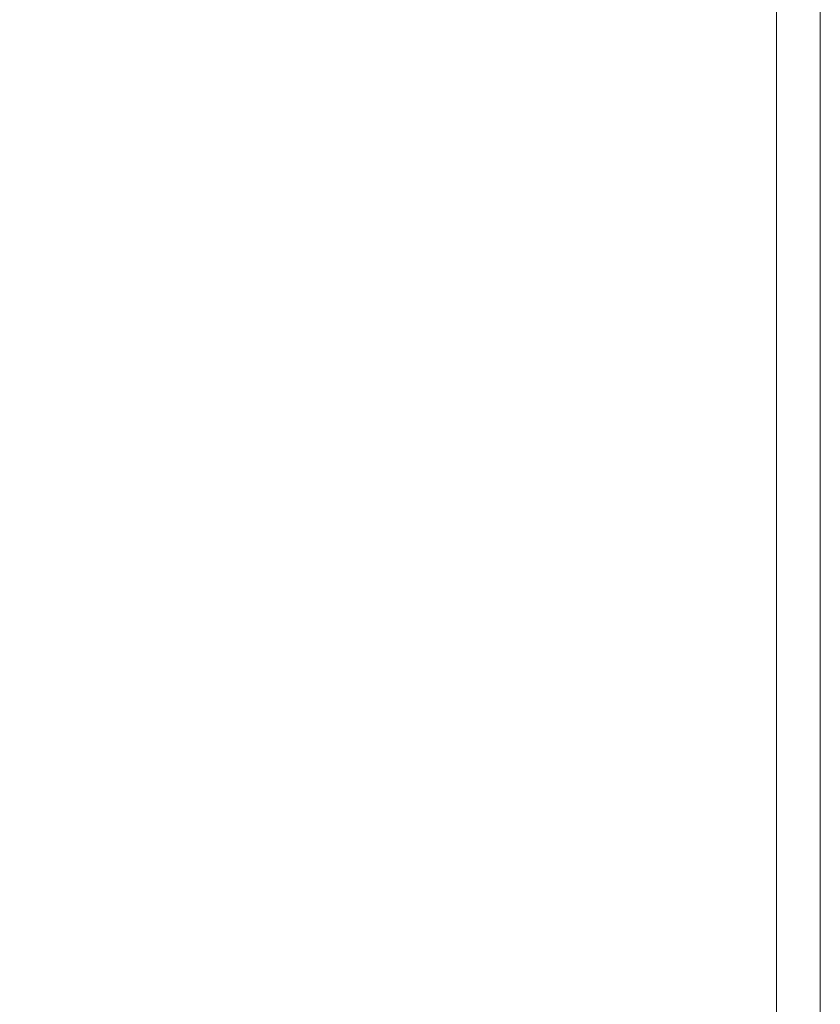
# Paper-space layout 'A-04 INWENTARYZACJA - PIĘTRO 1' of a CAD drawing. Header units: millimetres. Extents: x 0 to 500, y 0 to 350.
# Tile 9 of 10: x 410 to 500, y 129 to 240. Entities that reach past the tile are written whole.
import ezdxf

# ---------------------------------------------------------------- set-up
doc = ezdxf.new("R2010")
doc.units = ezdxf.units.MM
doc.header["$MEASUREMENT"] = 0
doc.layers.add('A_Arkusz_Nr_pióra__255', color=7, linetype='Continuous', lineweight=15, true_color=0x242424)

psp = doc.layouts.new('A-04 INWENTARYZACJA - PIĘTRO 1')

# ---------------------------------------------------------------- linework, layer by layer
at = {"layer": 'A_Arkusz_Nr_pióra__255', "color": 250, "linetype": 'Continuous', "lineweight": 15, "true_color": 0x242424}
psp.add_line((495.1000000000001, 345.1), (495.1000000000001, 4.900001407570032), dxfattribs=at)
at = {"layer": 'A_Arkusz_Nr_pióra__255', "color": 250, "linetype": 'Continuous', "lineweight": 15, "true_color": 0x242424, "flags": 128}
psp.add_lwpolyline([(0, 350), (500, 350), (500, 1.151167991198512e-14), (0, 1.151167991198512e-14)], close=True, dxfattribs=at)

doc.saveas('drawing.dxf')
